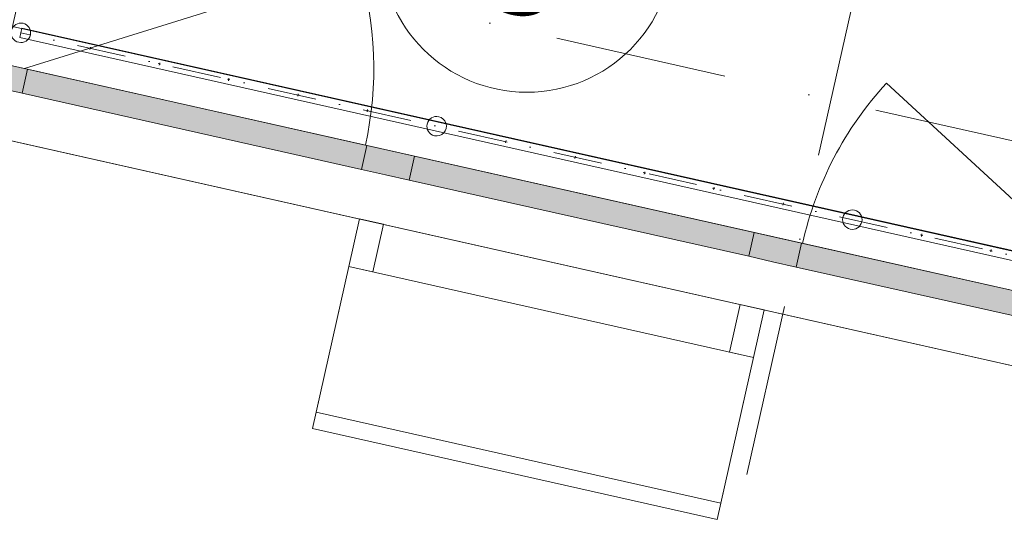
# Model space of a CAD drawing. Header units: millimetres. Extents: x -7218036 to -6523761, y 6117771 to 6337028.
# Tile 54 of 223: x -7156344 to -7154325, y 6129071 to 6130127. Entities that reach past the tile are written whole.
import ezdxf
from ezdxf.enums import TextEntityAlignment as Align

# ---------------------------------------------------------------- set-up
doc = ezdxf.new("R2010")
doc.units = ezdxf.units.MM
doc.header["$MEASUREMENT"] = 0
doc.linetypes.add('Dot & Dashed', pattern=[200, 100, -50, 0, -50])
doc.linetypes.add('Штрихпунктирная', pattern=[670.277762, 352.777767, -176.388884, 0, -141.111112])
for name, color, linetype in [('S - квартира_помещение.АР', 7, 'Continuous'), ('АР-Мебель_Оборудование на фасаде.АР', 7, 'Continuous'), ('АР-Ограждения _балкона _ лоджии.АР', 7, 'Continuous'), ('АР-Стены внешние_Балконы _ лоджии.АР', 7, 'Continuous'), ('АР-Чертеж-Оси_Осевые размеры.АР', 7, 'Continuous'), ('АР-Чертеж-Размеры.АР', 7, 'Continuous')]:
    doc.layers.add(name, color=color, linetype=linetype)
for name, color, linetype, lineweight in [('АР-Мебель_Оборудование на фасаде.АР_Ном._пера__101', 252, 'Continuous', 0), ('АР-Ограждения _балкона _ лоджии.АР_Ном._пера__1', 7, 'Continuous', 0), ('АР-Стены_внешние_.АР_Ном._пера__120', 7, 'Continuous', 0), ('АР-Чертеж-Оси_Осевые размеры.АР_Ном._пера__120', 7, 'Continuous', 0), ('АР-Чертеж-Размеры.АР_Ном._пера__1', 7, 'Continuous', 0), ('Окна Archicad_Ном._пера__120', 7, 'Continuous', 0), ('Паспорта Зон Archicad_Ном._пера__1', 7, 'Continuous', 0)]:
    doc.layers.add(name, color=color, linetype=linetype, lineweight=lineweight)
doc.styles.add('РЎР“Р•РќР•Р\xa0Р\x98Р\xa0_РЎРўР\x98Р›Р¬_1', font='txt')
doc.styles.add('РЎР“Р•РќР•Р\xa0Р\x98Р\xa0_РЎРўР\x98Р›Р¬_2', font='GOTHIC.TTF')
doc.dimstyles.new('СГЕНЕРИР_СТИЛЬ__1', dxfattribs={"dimtxt": 150, "dimasz": 142.5, "dimexe": 0.18, "dimexo": 0.0625, "dimgap": 0, "dimtad": 1, "dimdec": 0, "dimzin": 0, "dimdsep": 46, "dimtxsty": 'РЎР“Р•РќР•Р\xa0Р\x98Р\xa0_РЎРўР\x98Р›Р¬_2', "dimblk": 'ARROWHEAD_6', "dimblk1": 'ARROWHEAD_6', "dimblk2": 'ARROWHEAD_6', "dimcen": 0.09, "dimse1": 1, "dimse2": 1, "dimclrd": 7, "dimclre": 7, "dimclrt": 7, "dimazin": 0, "dimtfac": 1, "dimtdec": 4, "dimtmove": 0, "dimatfit": 3, "dimfxl": 1, "dimtolj": 1, "dimtzin": 0, "dimarcsym": 0})

# ---------------------------------------------------------------- blocks, each defined once
blk = doc.blocks.new('Лоджия_5_4_7', base_point=(-7155873.3, 6129486.8))
at = {"layer": 'Паспорта Зон Archicad_Ном._пера__1', "color": 7, "linetype": 'Continuous', "lineweight": 0}
blk.add_circle((-7155303.9, 6130278.6), 300, dxfattribs=at)
at = {"layer": 'Паспорта Зон Archicad_Ном._пера__1', "color": 7, "lineweight": 0, "style": 'РЎР“Р•РќР•Р\xa0Р\x98Р\xa0_РЎРўР\x98Р›Р¬_1'}
blk.add_attdef('ROOM_NUMBER', text='', height=250, rotation=347.3424, dxfattribs=at).set_placement((-7155303.9, 6130261.8), align=Align.MIDDLE_CENTER)
blk = doc.blocks.new('Перекрытие_17_7', base_point=(-7155668.8, 6129621.5))
at = {"layer": 'АР-Мебель_Оборудование на фасаде.АР_Ном._пера__101', "color": 252, "linetype": 'Continuous', "lineweight": 0, "flags": 128}
blk.add_lwpolyline([(-7155668.8, 6129621.5), (-7155646.9, 6129719), (-7155598.1, 6129708.1), (-7155620, 6129610.5)], close=True, dxfattribs=at)
blk = doc.blocks.new('Перекрытие_18_7', base_point=(-7154888.2, 6129446.2))
at = {"layer": 'АР-Мебель_Оборудование на фасаде.АР_Ном._пера__101', "color": 252, "linetype": 'Continuous', "lineweight": 0, "flags": 128}
blk.add_lwpolyline([(-7154888.2, 6129446.2), (-7154866.3, 6129543.7), (-7154817.5, 6129532.8), (-7154839.5, 6129435.2)], close=True, dxfattribs=at)
blk = doc.blocks.new('Ограждение_4_7', base_point=(-6566190.3, 6562677.8))
at = {"layer": 'АР-Ограждения _балкона _ лоджии.АР_Ном._пера__1', "color": 7, "linetype": 'Dot & Dashed', "lineweight": 0}
blk.add_line((-7153784.4, 6129526.2), (-7156341.1, 6130100.4), dxfattribs=at)
at = {"layer": 'АР-Ограждения _балкона _ лоджии.АР_Ном._пера__1', "color": 7, "linetype": 'Continuous', "lineweight": 0}
for p, q in [((-7156201.5, 6130069.1), (-7156196.6, 6130068)), ((-7156199.6, 6130066.1), (-7156198.5, 6130071)), ((-7156059.5, 6130037.2), (-7156054.6, 6130036.1)), ((-7156057.6, 6130034.2), (-7156056.5, 6130039.1)), ((-7155917.4, 6130005.3), (-7155912.6, 6130004.2)), ((-7155915.5, 6130002.3), (-7155914.5, 6130007.2)), ((-7155773.5, 6129970.4), (-7155772.4, 6129975.3)), ((-7155775.4, 6129973.4), (-7155770.5, 6129972.3)), ((-7155633.4, 6129941.5), (-7155628.5, 6129940.4)), ((-7155631.5, 6129938.5), (-7155630.4, 6129943.4)), ((-7155349.3, 6129877.7), (-7155344.4, 6129876.6)), ((-7155347.4, 6129874.7), (-7155346.3, 6129879.6)), ((-7155207.2, 6129845.8), (-7155202.3, 6129844.7)), ((-7155205.3, 6129842.8), (-7155204.2, 6129847.7)), ((-7155065.2, 6129813.9), (-7155060.3, 6129812.8)), ((-7155063.3, 6129810.9), (-7155062.2, 6129815.8)), ((-7154923.1, 6129782), (-7154918.3, 6129780.9)), ((-7154921.3, 6129779), (-7154920.2, 6129783.9)), ((-7154781.1, 6129750.1), (-7154776.2, 6129749)), ((-7154779.2, 6129747.1), (-7154778.1, 6129752)), ((-7154497, 6129686.3), (-7154492.1, 6129685.2)), ((-7154495.1, 6129683.3), (-7154494, 6129688.2)), ((-7154355, 6129654.4), (-7154350.1, 6129653.3)), ((-7154353.1, 6129651.4), (-7154352, 6129656.3))]:
    blk.add_line(p, q, dxfattribs=at)
at = {"layer": 'АР-Ограждения _балкона _ лоджии.АР_Ном._пера__1', "color": 7, "linetype": 'Continuous', "lineweight": 0, "flags": 128}
for points in [[(-7156336.7, 6130119.9, 1), (-7156345.5, 6130080.9, 1)], [(-7155484.5, 6129928.5, 1), (-7155493.3, 6129889.5, 1)], [(-7154632.2, 6129737.1, 1), (-7154641, 6129698.1, 1)]]:
    blk.add_lwpolyline(points, format="xyb", close=True, dxfattribs=at)
blk.add_lwpolyline([(-7153786.6, 6129516.5), (-7153782.2, 6129536), (-7156338.9, 6130110.2), (-7156343.3, 6130090.7)], close=True, dxfattribs=at)
blk = doc.blocks.new('Кондиционер Воздуха 23[22]_7', base_point=(-7155743.3, 6129289.7))
at = {"layer": 'АР-Мебель_Оборудование на фасаде.АР_Ном._пера__101', "color": 252, "linetype": 'Continuous', "lineweight": 0}
for p, q in [((-7155668.8, 6129621.5), (-7155743.3, 6129289.7)), ((-7155668.8, 6129621.5), (-7155735.8, 6129322.9)), ((-7154839.5, 6129435.2), (-7155668.8, 6129621.5)), ((-7154839.5, 6129435.2), (-7155668.8, 6129621.5)), ((-7154914, 6129103.5), (-7154839.5, 6129435.2)), ((-7154906.5, 6129136.7), (-7154839.5, 6129435.2)), ((-7155735.8, 6129322.9), (-7154906.5, 6129136.7)), ((-7155743.3, 6129289.7), (-7154914, 6129103.5))]:
    blk.add_line(p, q, dxfattribs=at)
blk = doc.blocks.new('Стандартный Маркер Сетки[72]_7', base_point=(-7151177.7, 6145559.4))
at = {"layer": 'АР-Чертеж-Оси_Осевые размеры.АР_Ном._пера__120', "color": 7, "linetype": 'Штрихпунктирная', "lineweight": 0}
blk.add_line((-7151396.8, 6144583.7), (-7155955.6, 6124285.8), dxfattribs=at)
at = {"layer": 'АР-Чертеж-Оси_Осевые размеры.АР_Ном._пера__120', "color": 7, "lineweight": 0, "style": 'РЎР“Р•РќР•Р\xa0Р\x98Р\xa0_РЎРўР\x98Р›Р¬_2'}
blk.add_attdef('AC_MarkerText_1', text='', height=350, rotation=347.3417, dxfattribs=at).set_placement((-7156214.4, 6123003.3), align=Align.TOP_CENTER)
blk = doc.blocks.new('Стандартный Маркер Сетки[85]_7', base_point=(-7151177.7, 6145559.4))
at = {"layer": 'АР-Чертеж-Оси_Осевые размеры.АР_Ном._пера__120', "color": 7, "linetype": 'Штрихпунктирная', "lineweight": 0}
blk.add_line((-7151396.8, 6144583.7), (-7155955.6, 6124285.8), dxfattribs=at)
at = {"layer": 'АР-Чертеж-Оси_Осевые размеры.АР_Ном._пера__120', "color": 7, "lineweight": 0, "style": 'РЎР“Р•РќР•Р\xa0Р\x98Р\xa0_РЎРўР\x98Р›Р¬_2'}
blk.add_attdef('AC_MarkerText_1', text='', height=350, rotation=347.3417, dxfattribs=at).set_placement((-7156214.4, 6123003.3), align=Align.TOP_CENTER)
blk = doc.blocks.new('*D560', base_point=(-6566190.3, 6562677.8))
at = {"layer": 'АР-Чертеж-Размеры.АР_Ном._пера__1', "color": 7, "linetype": 'Continuous', "lineweight": 0, "transparency": 16777216}
for p, q in [((-7156202.7, 6130806.5), (-7154846.4, 6130501.9)), ((-7154877.2, 6130364.7), (-7154815.6, 6130639.1)), ((-7154756.8, 6130558.6), (-7154936, 6130445.1)), ((-7154846.4, 6130501.9), (-7153626.8, 6130228)), ((-7153657.6, 6130090.8), (-7153596, 6130365.2)), ((-7153716.4, 6130171.2), (-7153537.2, 6130284.7)), ((-7153626.8, 6130228), (-7153517, 6130203.3))]:
    blk.add_line(p, q, dxfattribs=at)
at = {"layer": 'АР-Чертеж-Размеры.АР_Ном._пера__1', "color": 7, "lineweight": 0, "transparency": 16777216, "insert": (-7154487.9, 6130452.1), "char_height": 150, "attachment_point": 7, "rotation": 347.3417, "style": 'РЎР“Р•РќР•Р\xa0Р\x98Р\xa0_РЎРўР\x98Р›Р¬_2'}
blk.add_mtext('\\A1;{\\pql;\\fCentury Gothic|b0|i0|c204|p0;\\W1.000000;1\xa0250}', dxfattribs=at)
blk = doc.blocks.new('ARROWHEAD_6')
at = {"color": 0, "linetype": 'Continuous', "lineweight": 0}
for p, q in [((-0.5, -0.5), (0.5, 0.5)), ((0, 0), (-1, 0))]:
    blk.add_line(p, q, dxfattribs=at)
blk = doc.blocks.new('Горизонтальное Многостворчатое Окно 23[18]_7', base_point=(-6566190.3, 6562677.8))
at = {"layer": 'Окна Archicad_Ном._пера__120', "linetype": 'Continuous', "lineweight": 0, "true_color": 0xffffff}
for points in [[(-7156387.5, 6129987.9), (-7156338.8, 6129976.9), (-7156327.8, 6130025.7), (-7156376.6, 6130036.7)], [(-7155631.8, 6129869.4), (-7156327.8, 6130025.7), (-7156338.8, 6129976.9), (-7155642.8, 6129820.6)], [(-7155583, 6129858.4), (-7155631.8, 6129869.4), (-7155642.8, 6129820.6), (-7155594, 6129809.6)], [(-7155594, 6129809.6), (-7155545.2, 6129798.7), (-7155534.2, 6129847.5), (-7155583, 6129858.4)], [(-7154838.2, 6129691.2), (-7155534.2, 6129847.5), (-7155545.2, 6129798.7), (-7154849.2, 6129642.4)], [(-7154789.5, 6129680.2), (-7154838.2, 6129691.2), (-7154849.2, 6129642.4), (-7154800.4, 6129631.4)], [(-7154800.4, 6129631.4), (-7154751.6, 6129620.5), (-7154740.7, 6129669.3), (-7154789.5, 6129680.2)], [(-7154044.7, 6129512.9), (-7154740.7, 6129669.3), (-7154751.6, 6129620.5), (-7154055.6, 6129464.2)]]:
    blk.add_hatch(color=7, dxfattribs=at).paths.add_polyline_path(points)
at = {"layer": 'Окна Archicad_Ном._пера__120', "color": 7, "linetype": 'Continuous', "lineweight": 0}
for p, q in [((-7153995.9, 6129502), (-7156376.6, 6130036.7)), ((-7156327.8, 6130025.7), (-7156376.6, 6130036.7)), ((-7156338.8, 6129976.9), (-7156327.8, 6130025.7)), ((-7155631.8, 6129869.4), (-7156327.8, 6130025.7)), ((-7156387.5, 6129987.9), (-7156338.8, 6129976.9)), ((-7156338.8, 6129976.9), (-7155642.8, 6129820.6)), ((-7154048.3, 6129360), (-7156389.9, 6129885.9)), ((-7155631.8, 6129869.4), (-7155642.8, 6129820.6)), ((-7155583, 6129858.4), (-7155631.8, 6129869.4)), ((-7155534.2, 6129847.5), (-7155583, 6129858.4)), ((-7155545.2, 6129798.7), (-7155534.2, 6129847.5)), ((-7154838.2, 6129691.2), (-7155534.2, 6129847.5)), ((-7155642.8, 6129820.6), (-7155594, 6129809.6)), ((-7155594, 6129809.6), (-7155545.2, 6129798.7)), ((-7155545.2, 6129798.7), (-7154849.2, 6129642.4)), ((-7154838.2, 6129691.2), (-7154849.2, 6129642.4)), ((-7154789.5, 6129680.2), (-7154838.2, 6129691.2)), ((-7154740.7, 6129669.3), (-7154789.5, 6129680.2)), ((-7154751.6, 6129620.5), (-7154740.7, 6129669.3)), ((-7154044.7, 6129512.9), (-7154740.7, 6129669.3)), ((-7154849.2, 6129642.4), (-7154800.4, 6129631.4)), ((-7154800.4, 6129631.4), (-7154751.6, 6129620.5)), ((-7154751.6, 6129620.5), (-7154055.6, 6129464.2))]:
    blk.add_line(p, q, dxfattribs=at)
blk = doc.blocks.new('Стена_175_7', base_point=(-7156375.6, 6130036.4))
at = {"layer": 'Окна Archicad_Ном._пера__120', "color": 7, "linetype": 'Continuous', "lineweight": 0}
blk.add_blockref('Горизонтальное Многостворчатое Окно 23[18]_7', (-6566190.3, 6562677.8), dxfattribs=at)
blk = doc.blocks.new('Стандартный Маркер Сетки[103]_7', base_point=(-7217047.9, 6143970.3))
at = {"layer": 'АР-Чертеж-Оси_Осевые размеры.АР_Ном._пера__120', "color": 7, "linetype": 'Штрихпунктирная', "lineweight": 0}
blk.add_line((-7216072.2, 6143751.1), (-7137131, 6126021.4), dxfattribs=at)
at = {"layer": 'АР-Чертеж-Оси_Осевые размеры.АР_Ном._пера__120', "color": 7, "lineweight": 0, "style": 'РЎР“Р•РќР•Р\xa0Р\x98Р\xa0_РЎРўР\x98Р›Р¬_2'}
for tag, p in [('AC_MarkerText_1_0', (-7217465.8, 6144260.9)), ('AC_MarkerText_1_1', (-7135597.5, 6125873.7))]:
    blk.add_attdef(tag, text='', height=350, rotation=347.3417, dxfattribs=at).set_placement(p, align=Align.TOP_CENTER)
blk = doc.blocks.new('Стандартный Маркер Сетки[106]_7', base_point=(-7217047.9, 6143970.3))
at = {"layer": 'АР-Чертеж-Оси_Осевые размеры.АР_Ном._пера__120', "color": 7, "linetype": 'Штрихпунктирная', "lineweight": 0}
blk.add_line((-7216072.2, 6143751.1), (-7137131, 6126021.4), dxfattribs=at)
at = {"layer": 'АР-Чертеж-Оси_Осевые размеры.АР_Ном._пера__120', "color": 7, "lineweight": 0, "style": 'РЎР“Р•РќР•Р\xa0Р\x98Р\xa0_РЎРўР\x98Р›Р¬_2'}
for tag, p in [('AC_MarkerText_1_0', (-7217465.8, 6144260.9)), ('AC_MarkerText_1_1', (-7135597.5, 6125873.7))]:
    blk.add_attdef(tag, text='', height=350, rotation=347.3417, dxfattribs=at).set_placement(p, align=Align.TOP_CENTER)
blk = doc.blocks.new('Стандартный Маркер Сетки[109]_7', base_point=(-7217047.9, 6143970.3))
at = {"layer": 'АР-Чертеж-Оси_Осевые размеры.АР_Ном._пера__120', "color": 7, "linetype": 'Штрихпунктирная', "lineweight": 0}
blk.add_line((-7216072.2, 6143751.1), (-7137131, 6126021.4), dxfattribs=at)
at = {"layer": 'АР-Чертеж-Оси_Осевые размеры.АР_Ном._пера__120', "color": 7, "lineweight": 0, "style": 'РЎР“Р•РќР•Р\xa0Р\x98Р\xa0_РЎРўР\x98Р›Р¬_2'}
for tag, p in [('AC_MarkerText_1_0', (-7217465.8, 6144260.9)), ('AC_MarkerText_1_1', (-7135597.5, 6125873.7))]:
    blk.add_attdef(tag, text='', height=350, rotation=347.3417, dxfattribs=at).set_placement(p, align=Align.TOP_CENTER)
blk = doc.blocks.new('Стандартный Маркер Сетки[112]_7', base_point=(-7217047.9, 6143970.3))
at = {"layer": 'АР-Чертеж-Оси_Осевые размеры.АР_Ном._пера__120', "color": 7, "linetype": 'Штрихпунктирная', "lineweight": 0}
blk.add_line((-7216072.2, 6143751.1), (-7137131, 6126021.4), dxfattribs=at)
at = {"layer": 'АР-Чертеж-Оси_Осевые размеры.АР_Ном._пера__120', "color": 7, "lineweight": 0, "style": 'РЎР“Р•РќР•Р\xa0Р\x98Р\xa0_РЎРўР\x98Р›Р¬_2'}
for tag, p in [('AC_MarkerText_1_0', (-7217465.8, 6144260.9)), ('AC_MarkerText_1_1', (-7135597.5, 6125873.7))]:
    blk.add_attdef(tag, text='', height=350, rotation=347.3417, dxfattribs=at).set_placement(p, align=Align.TOP_CENTER)

msp = doc.modelspace()

# ---------------------------------------------------------------- linework, layer by layer
at = {"layer": 'S - квартира_помещение.АР', "color": 254, "linetype": 'Continuous', "lineweight": 0, "true_color": 0xd8d8d8, "flags": 128}
msp.add_lwpolyline([(-7156358.386, 6130113.145), (-7153782.48, 6129534.641), (-7153563.053, 6130511.684), (-7156138.959, 6131090.189)], close=True, dxfattribs=at)
at = {"layer": 'АР-Стены_внешние_.АР_Ном._пера__120', "color": 7, "linetype": 'Continuous', "lineweight": 0}
for p, q in [((-7156333.43, 6130026.988), (-7155650.111, 6130240.347)), ((-7154040.409, 6129511.99), (-7154566.865, 6129997.058))]:
    msp.add_line(p, q, dxfattribs=at)
at = {"layer": 'АР-Стены_внешние_.АР_Ном._пера__120', "color": 7, "linetype": 'Continuous', "lineweight": 15}
msp.add_lwpolyline([(-7160678.785, 6147703.818), (-7156649.072, 6146798.809), (-7157102.655, 6144779.134), (-7154526.85, 6144200.653), (-7153728.101, 6147757.246), (-7144244.35, 6145627.314), (-7144673.9, 6143714.694), (-7141863.391, 6143083.501), (-7141660.612, 6143986.413), (-7137523.764, 6143057.351), (-7140042.701, 6131841.269), (-7141245.684, 6126484.744), (-7164350.663, 6131673.721)], dxfattribs=at)
at = {"layer": 'АР-Стены_внешние_.АР_Ном._пера__120', "color": 7, "linetype": 'Continuous', "lineweight": 0}
for centre, start, end in [((-7156333.43, 6130026.988), 347.340413, 17.340413), ((-7154040.409, 6129511.99), 137.343034, 167.343034)]:
    msp.add_arc(centre, 715.854, start, end, dxfattribs=at)

# ---------------------------------------------------------------- block references
at = {"layer": 'S - квартира_помещение.АР', "color": 7, "linetype": 'Continuous', "lineweight": 0}
msp.add_blockref('Лоджия_5_4_7', (-7155873.344, 6129486.791), dxfattribs=at).add_auto_attribs({'ROOM_NUMBER': '5'})
at = {"layer": 'АР-Мебель_Оборудование на фасаде.АР', "color": 252, "linetype": 'Continuous', "lineweight": 0}
for name, p in [('Перекрытие_17_7', (-7155668.794, 6129621.477)), ('Перекрытие_18_7', (-7154888.236, 6129446.177))]:
    msp.add_blockref(name, p, dxfattribs=at)
at = {"layer": 'АР-Мебель_Оборудование на фасаде.АР_Ном._пера__101', "color": 252, "linetype": 'Continuous', "lineweight": 0}
msp.add_blockref('Кондиционер Воздуха 23[22]_7', (-7155743.296, 6129289.74), dxfattribs=at)
at = {"layer": 'АР-Ограждения _балкона _ лоджии.АР', "color": 7, "linetype": 'Continuous', "lineweight": 0}
msp.add_blockref('Ограждение_4_7', (-6566190.34, 6562677.795), dxfattribs=at)
at = {"layer": 'АР-Стены внешние_Балконы _ лоджии.АР', "color": 7, "lineweight": 0}
msp.add_blockref('Стена_175_7', (-7156375.613, 6130036.436), dxfattribs=at)
at = {"layer": 'АР-Чертеж-Оси_Осевые размеры.АР', "color": 8, "linetype": 'Continuous', "lineweight": 15}
for name, p in [('Стандартный Маркер Сетки[72]_7', (-7151177.655, 6145559.367)), ('Стандартный Маркер Сетки[85]_7', (-7151177.655, 6145559.367)), ('Стандартный Маркер Сетки[103]_7', (-7217047.883, 6143970.265)), ('Стандартный Маркер Сетки[106]_7', (-7217047.883, 6143970.265)), ('Стандартный Маркер Сетки[109]_7', (-7217047.883, 6143970.265)), ('Стандартный Маркер Сетки[112]_7', (-7217047.883, 6143970.265))]:
    msp.add_blockref(name, p, dxfattribs=at)

# ---------------------------------------------------------------- dimensions: what is measured, and where the dimension line sits
at = {"layer": 'АР-Чертеж-Размеры.АР', "color": 7, "linetype": 'Continuous', "lineweight": 0}
dim = msp.add_linear_dim(base=(-7153626.769, 6130227.969), p1=(-7154782.678, 6130785.574), p2=(-7153558.691, 6130531.084), angle=347.341723, dimstyle='СГЕНЕРИР_СТИЛЬ__1', dxfattribs=at)
dim.commit()
dim.dimension.update_dxf_attribs({"geometry": '*D560', "text_midpoint": (-7154220.432, 6130468.918), "dimtype": 160, "text_rotation": 347.341723})

doc.saveas('drawing.dxf')
